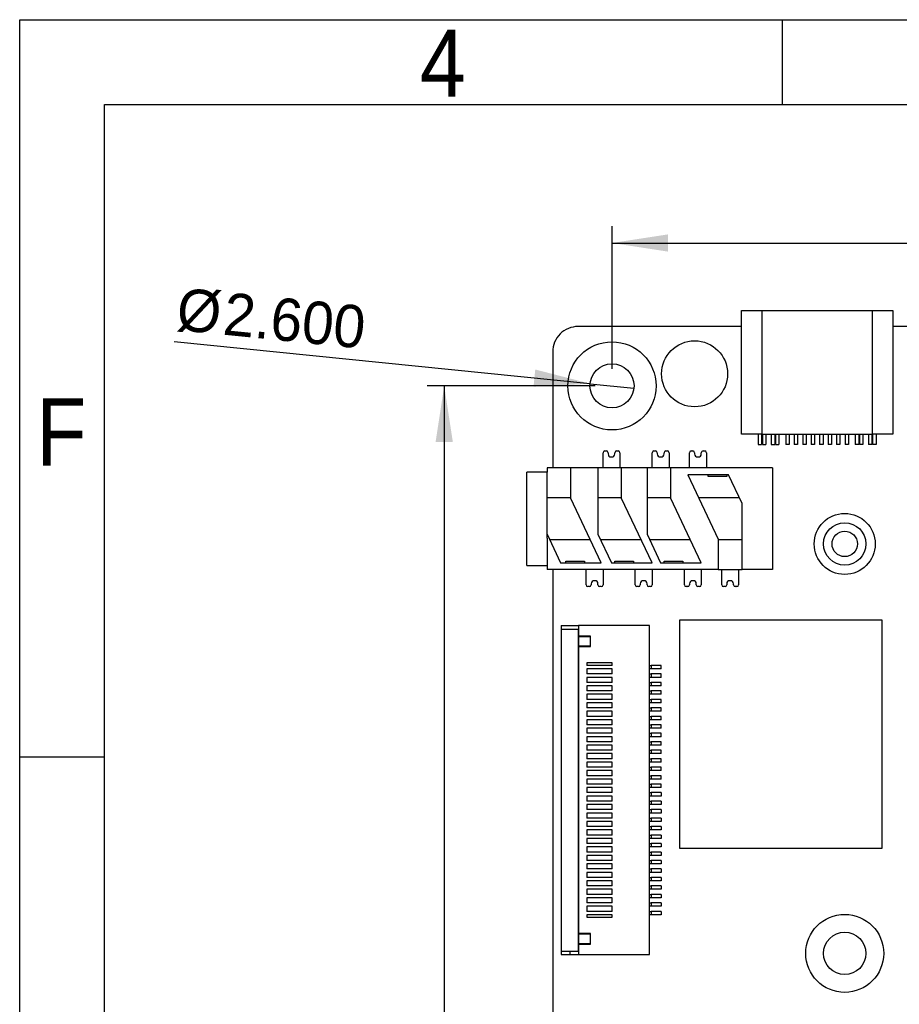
# Model space of a CAD drawing. Header units: millimetres. Extents: x 15 to 205, y 5 to 292.
# Tile 38 of 56: x 15 to 67, y 234 to 292. Entities that reach past the tile are written whole.
import ezdxf

# ---------------------------------------------------------------- set-up
doc = ezdxf.new("R2010")
doc.units = ezdxf.units.MM
for name, color, linetype in [('几何体', 7, 'Continuous'), ('尺寸', 3, 'Continuous'), ('注释', 2, 'Continuous'), ('草图直线', 1, 'Continuous')]:
    doc.layers.add(name, color=color, linetype=linetype)
doc.styles.add('SLDTEXTSTYLE1', font='Gothic.ttf', dxfattribs={"width": 0.913})
doc.styles.add('SLDTEXTSTYLE2', font='txt')
doc.dimstyles.new('SLDDIMSTYLE0', dxfattribs={"dimtxt": 2.5, "dimasz": 3.302, "dimexe": 0, "dimexo": 0.0625, "dimtad": 1, "dimdec": 3, "dimrnd": 1e-09, "dimzin": 4, "dimdsep": 46, "dimtxsty": 'SLDTEXTSTYLE2', "dimsah": 1, "dimcen": 0.09, "dimadec": 0, "dimazin": 1, "dimtfac": 1, "dimtdec": 3, "dimtofl": 0, "dimtmove": 0, "dimatfit": 3, "dimfxl": 1, "dimfrac": 2, "dimtolj": 1, "dimtzin": 12, "dimarcsym": 0})
doc.dimstyles.new('SLDDIMSTYLE1', dxfattribs={"dimtxt": 2.5, "dimasz": 3.302, "dimexe": 0, "dimexo": 0.0625, "dimtad": 1, "dimdec": 3, "dimrnd": 1e-09, "dimzin": 4, "dimdsep": 46, "dimtxsty": 'SLDTEXTSTYLE2', "dimblk1": 'NONE', "dimsah": 1, "dimcen": 0, "dimadec": 0, "dimazin": 1, "dimtfac": 1, "dimtdec": 3, "dimtmove": 0, "dimatfit": 3, "dimldrblk": 'NONE', "dimfxl": 1, "dimfrac": 2, "dimtolj": 1, "dimtzin": 12, "dimarcsym": 0})

# ---------------------------------------------------------------- blocks, each defined once
blk = doc.blocks.new('_D')
at = {"layer": '尺寸', "transparency": 16777216}
for p, q in [((49.945, 271.403), (49.945, 279.829)), ((98.945, 271.403), (98.945, 279.829)), ((49.945, 278.829), (98.945, 278.829))]:
    blk.add_line(p, q, dxfattribs=at)
for points in [[(49.945, 278.829), (53.247, 278.321), (53.247, 279.337)], [(98.945, 278.829), (95.643, 279.337), (95.643, 278.321)]]:
    blk.add_solid(points, dxfattribs=at)
at = {"layer": '尺寸', "transparency": 16777216, "insert": (68.335, 282.052), "char_height": 2.5, "attachment_point": 1, "style": 'SLDTEXTSTYLE2'}
blk.add_mtext('49.000', dxfattribs=at)
blk = doc.blocks.new('_D_1')
at = {"layer": '尺寸', "transparency": 16777216}
for p, q in [((48.945, 270.403), (39.046, 270.403)), ((40.046, 270.403), (40.046, 212.403)), ((48.945, 212.403), (39.046, 212.403))]:
    blk.add_line(p, q, dxfattribs=at)
for points in [[(40.046, 270.403), (39.538, 267.101), (40.554, 267.101)], [(40.046, 212.403), (40.554, 215.705), (39.538, 215.705)]]:
    blk.add_solid(points, dxfattribs=at)
at = {"layer": '尺寸', "transparency": 16777216, "insert": (36.823, 213.278), "char_height": 2.5, "attachment_point": 1, "rotation": 90, "style": 'SLDTEXTSTYLE2'}
blk.add_mtext('58.000', dxfattribs=at)
blk = doc.blocks.new('_D_2')
at = {"layer": '尺寸', "transparency": 16777216}
for q in [(24.107, 272.998), (51.239, 270.273)]:
    blk.add_line((48.652, 270.533), q, dxfattribs=at)
blk.add_solid([(48.652, 270.533), (45.417, 271.368), (45.315, 270.358)], dxfattribs=at)
at = {"layer": '尺寸', "transparency": 16777216, "char_height": 2.5, "attachment_point": 1, "rotation": 354.26381, "style": 'SLDTEXTSTYLE2'}
for s, insert in [('%%c', (24.428, 276.197)), ('2.600', (27.179, 275.92))]:
    blk.add_mtext(s, dxfattribs=dict(at, insert=insert))
blk = doc.blocks.new('_None')

msp = doc.modelspace()

# ---------------------------------------------------------------- linework, layer by layer
at = {"layer": '几何体'}
for p, q in [((57.576, 267.548), (57.576, 274.848)), ((57.576, 274.848), (58.776, 274.848)), ((58.776, 274.848), (58.776, 267.548)), ((58.776, 274.848), (65.316, 274.848)), ((65.316, 267.548), (65.316, 274.848)), ((65.316, 274.848), (66.516, 274.848)), ((66.516, 274.848), (66.516, 267.548)), ((57.576, 273.9031), (47.9451, 273.9031)), ((70.9151, 273.9031), (66.516, 273.9031)), ((46.4452, 272.403), (46.4452, 265.5631)), ((58.776, 267.548), (57.576, 267.548)), ((58.571, 267.548), (58.571, 266.948)), ((58.771, 267.548), (58.771, 266.948)), ((58.776, 267.548), (65.316, 267.548)), ((58.821, 267.548), (58.821, 266.948)), ((59.021, 267.548), (59.021, 266.948)), ((59.3435, 267.548), (59.3435, 266.948)), ((59.5435, 267.548), (59.5435, 266.948)), ((59.5935, 267.548), (59.5935, 266.948)), ((59.7935, 267.548), (59.7935, 266.948)), ((60.196, 267.548), (60.196, 266.948)), ((60.396, 267.548), (60.396, 266.948)), ((60.696, 267.548), (60.696, 266.948)), ((60.896, 267.548), (60.896, 266.948)), ((61.196, 267.548), (61.196, 266.948)), ((61.396, 267.548), (61.396, 266.948)), ((61.696, 267.548), (61.696, 266.948)), ((61.896, 267.548), (61.896, 266.948)), ((62.196, 267.548), (62.196, 266.948)), ((62.396, 267.548), (62.396, 266.948)), ((62.696, 267.548), (62.696, 266.948)), ((62.896, 267.548), (62.896, 266.948)), ((63.196, 267.548), (63.196, 266.948)), ((63.396, 267.548), (63.396, 266.948)), ((63.696, 267.548), (63.696, 266.948)), ((63.896, 267.548), (63.896, 266.948)), ((64.2985, 267.548), (64.2985, 266.948)), ((64.4985, 267.548), (64.4985, 266.948)), ((64.5485, 267.548), (64.5485, 266.948)), ((64.7485, 267.548), (64.7485, 266.948)), ((65.071, 267.548), (65.071, 266.948)), ((65.271, 267.548), (65.271, 266.948)), ((66.516, 267.548), (65.316, 267.548)), ((65.321, 267.548), (65.321, 266.948)), ((65.521, 267.548), (65.521, 266.948)), ((49.5151, 266.5631), (49.6151, 266.5631)), ((50.2151, 266.5631), (50.3151, 266.5631)), ((52.4151, 266.5631), (52.5151, 266.5631)), ((53.1151, 266.5631), (53.2151, 266.5631)), ((54.6151, 266.5631), (54.7151, 266.5631)), ((55.3151, 266.5631), (55.4151, 266.5631)), ((58.571, 266.948), (58.771, 266.948)), ((58.821, 266.948), (59.021, 266.948)), ((59.3435, 266.948), (59.5435, 266.948)), ((59.5935, 266.948), (59.7935, 266.948)), ((60.396, 266.948), (60.196, 266.948)), ((60.896, 266.948), (60.696, 266.948)), ((61.396, 266.948), (61.196, 266.948)), ((61.896, 266.948), (61.696, 266.948)), ((62.396, 266.948), (62.196, 266.948)), ((62.896, 266.948), (62.696, 266.948)), ((63.396, 266.948), (63.196, 266.948)), ((63.896, 266.948), (63.696, 266.948)), ((64.4985, 266.948), (64.2985, 266.948)), ((64.7485, 266.948), (64.5485, 266.948)), ((65.271, 266.948), (65.071, 266.948)), ((65.521, 266.948), (65.321, 266.948)), ((49.4151, 265.5631), (49.4151, 266.4631)), ((49.7151, 266.4631), (49.7151, 266.3931)), ((49.8951, 266.2131), (49.9351, 266.2131)), ((50.1151, 266.3931), (50.1151, 266.4631)), ((50.4151, 266.4631), (50.4151, 265.5631)), ((52.3151, 265.5631), (52.3151, 266.4631)), ((52.6151, 266.4631), (52.6151, 266.3931)), ((52.7951, 266.2131), (52.8351, 266.2131)), ((53.0151, 266.3931), (53.0151, 266.4631)), ((53.3151, 266.4631), (53.3151, 265.5631)), ((54.5151, 265.5631), (54.5151, 266.4631)), ((54.8151, 266.4631), (54.8151, 266.3931)), ((54.9951, 266.2131), (55.0351, 266.2131)), ((55.2151, 266.3931), (55.2151, 266.4631)), ((55.5151, 266.4631), (55.5151, 265.5631)), ((46.1151, 265.5631), (46.1151, 265.3131)), ((47.5151, 265.5631), (46.1151, 265.5631)), ((47.5151, 263.7631), (47.5151, 265.5631)), ((49.1151, 265.5631), (47.5151, 265.5631)), ((49.1151, 265.5631), (49.1151, 261.6519)), ((50.5151, 265.5631), (49.1151, 265.5631)), ((50.5151, 263.7631), (50.5151, 265.5631)), ((52.0151, 265.5631), (50.5151, 265.5631)), ((52.0151, 265.5631), (52.0151, 261.6519)), ((53.4151, 265.5631), (52.0151, 265.5631)), ((53.4151, 263.7631), (53.4151, 265.5631)), ((59.4151, 265.5631), (53.4151, 265.5631)), ((59.4151, 265.5631), (59.4151, 259.5631)), ((46.1151, 265.3131), (44.9151, 265.3131)), ((44.9151, 259.8131), (44.9151, 265.3131)), ((46.1151, 261.4174), (46.1151, 265.3131)), ((56.8151, 265.1631), (54.4151, 265.1631)), ((54.4151, 265.1631), (56.2151, 261.3631)), ((55.6151, 265.0631), (55.6151, 265.1631)), ((56.7151, 265.0631), (55.6151, 265.0631)), ((56.7151, 265.1631), (56.7151, 265.0631)), ((57.6151, 263.4742), (56.8151, 265.1631)), ((47.5151, 263.7935), (46.1151, 263.7935)), ((49.3151, 259.9631), (47.5151, 263.7631)), ((50.5151, 263.7935), (49.1151, 263.7935)), ((52.3151, 259.9631), (50.5151, 263.7631)), ((53.4151, 263.7935), (52.0151, 263.7935)), ((55.2151, 259.9631), (53.4151, 263.7631)), ((57.4638, 263.7935), (55.0638, 263.7935)), ((57.6151, 259.5631), (57.6151, 263.4742)), ((46.1151, 261.6519), (46.9151, 259.9631)), ((46.1151, 261.4174), (46.1151, 259.5631)), ((46.2664, 261.3326), (48.6664, 261.3326)), ((49.1151, 261.6519), (49.9151, 259.9631)), ((49.2664, 261.3326), (51.6664, 261.3326)), ((52.0151, 261.6519), (52.8151, 259.9631)), ((52.1664, 261.3326), (54.5664, 261.3326)), ((56.2151, 261.3631), (56.2151, 259.5631)), ((56.2151, 261.3326), (57.6151, 261.3326)), ((44.9151, 259.8131), (46.1151, 259.8131)), ((46.9151, 259.9631), (49.3151, 259.9631)), ((47.2151, 260.0631), (48.3151, 260.0631)), ((47.2151, 259.9631), (47.2151, 260.0631)), ((48.3151, 260.0631), (48.3151, 259.9631)), ((49.9151, 259.9631), (52.3151, 259.9631)), ((50.1151, 260.0631), (51.2151, 260.0631)), ((50.1151, 259.9631), (50.1151, 260.0631)), ((51.2151, 260.0631), (51.2151, 259.9631)), ((52.8151, 259.9631), (55.2151, 259.9631)), ((53.0151, 260.0631), (54.1151, 260.0631)), ((53.0151, 259.9631), (53.0151, 260.0631)), ((54.1151, 260.0631), (54.1151, 259.9631)), ((56.2151, 259.5631), (46.1151, 259.5631)), ((46.4452, 259.5631), (46.4452, 209.903)), ((48.4151, 258.6631), (48.4151, 259.5631)), ((49.4151, 259.5631), (49.4151, 258.6631)), ((51.3151, 258.6631), (51.3151, 259.5631)), ((52.3151, 259.5631), (52.3151, 258.6631)), ((54.2151, 258.6631), (54.2151, 259.5631)), ((55.2151, 259.5631), (55.2151, 258.6631)), ((56.2151, 259.5631), (57.6151, 259.5631)), ((56.4151, 258.6631), (56.4151, 259.5631)), ((57.4151, 259.5631), (57.4151, 258.6631)), ((59.4151, 259.5631), (57.6151, 259.5631)), ((48.6151, 258.5631), (48.5151, 258.5631)), ((48.7151, 258.7331), (48.7151, 258.6631)), ((48.9351, 258.9131), (48.8951, 258.9131)), ((49.1151, 258.6631), (49.1151, 258.7331)), ((49.3151, 258.5631), (49.2151, 258.5631)), ((51.5151, 258.5631), (51.4151, 258.5631)), ((51.6151, 258.7331), (51.6151, 258.6631)), ((51.8351, 258.9131), (51.7951, 258.9131)), ((52.0151, 258.6631), (52.0151, 258.7331)), ((52.2151, 258.5631), (52.1151, 258.5631)), ((54.4151, 258.5631), (54.3151, 258.5631)), ((54.5151, 258.7331), (54.5151, 258.6631)), ((54.7351, 258.9131), (54.6951, 258.9131)), ((54.9151, 258.6631), (54.9151, 258.7331)), ((55.1151, 258.5631), (55.0151, 258.5631)), ((56.6151, 258.5631), (56.5151, 258.5631)), ((56.7151, 258.7331), (56.7151, 258.6631)), ((56.9351, 258.9131), (56.8951, 258.9131)), ((57.1151, 258.6631), (57.1151, 258.7331)), ((57.3151, 258.5631), (57.2151, 258.5631)), ((46.9532, 256.261), (47.9756, 256.261)), ((46.9532, 256.261), (46.9532, 256.061)), ((47.9756, 256.261), (47.9756, 255.641)), ((52.1532, 256.261), (47.9756, 256.261)), ((52.1532, 236.861), (52.1532, 256.261)), ((65.878, 256.5908), (53.9222, 256.5908)), ((53.9222, 256.5908), (53.9222, 243.1354)), ((65.878, 243.1354), (65.878, 256.5908)), ((46.9532, 256.061), (47.9556, 256.061)), ((46.9532, 256.061), (46.9532, 237.061)), ((47.9556, 256.061), (47.9556, 237.061)), ((48.6695, 255.641), (47.9756, 255.641)), ((47.9756, 255.621), (47.9756, 255.0421)), ((47.9756, 255.621), (48.6495, 255.621)), ((48.6495, 255.621), (48.6495, 255.0421)), ((48.6695, 255.0221), (48.6695, 255.641)), ((48.6495, 255.0421), (47.9756, 255.0421)), ((47.9756, 255.0221), (48.6695, 255.0221)), ((47.9756, 255.0221), (47.9756, 238.0999)), ((48.4532, 254.061), (48.4532, 253.911)), ((49.9532, 254.061), (48.4532, 254.061)), ((49.9532, 253.911), (48.4532, 253.911)), ((49.9532, 253.911), (49.9532, 254.061)), ((52.1532, 253.911), (52.2532, 253.911)), ((52.2532, 253.911), (52.2532, 253.711)), ((52.8532, 253.911), (52.2532, 253.911)), ((52.8532, 253.711), (52.8532, 253.911)), ((49.9532, 253.711), (48.4532, 253.711)), ((48.4532, 253.711), (48.4532, 253.411)), ((49.9532, 253.411), (48.4532, 253.411)), ((49.9532, 253.211), (48.4532, 253.211)), ((48.4532, 253.211), (48.4532, 252.911)), ((49.9532, 253.411), (49.9532, 253.711)), ((49.9532, 252.911), (49.9532, 253.211)), ((52.2532, 253.711), (52.1532, 253.711)), ((52.1532, 253.411), (52.2532, 253.411)), ((52.2532, 253.211), (52.1532, 253.211)), ((52.8532, 253.711), (52.2532, 253.711)), ((52.2532, 253.411), (52.2532, 253.211)), ((52.8532, 253.411), (52.2532, 253.411)), ((52.8532, 253.211), (52.2532, 253.211)), ((52.8532, 253.211), (52.8532, 253.411)), ((47.9556, 252.861), (47.9756, 252.861)), ((49.9532, 252.911), (48.4532, 252.911)), ((48.4532, 252.711), (48.4532, 252.411)), ((49.9532, 252.711), (48.4532, 252.711)), ((49.9532, 252.411), (49.9532, 252.711)), ((52.1532, 252.911), (52.2532, 252.911)), ((52.2532, 252.711), (52.1532, 252.711)), ((52.2532, 252.911), (52.2532, 252.711)), ((52.8532, 252.911), (52.2532, 252.911)), ((52.8532, 252.711), (52.2532, 252.711)), ((52.8532, 252.711), (52.8532, 252.911)), ((49.9532, 252.411), (48.4532, 252.411)), ((49.9532, 252.211), (48.4532, 252.211)), ((48.4532, 252.211), (48.4532, 251.911)), ((49.9532, 251.911), (49.9532, 252.211)), ((52.1532, 252.411), (52.2532, 252.411)), ((52.2532, 252.211), (52.1532, 252.211)), ((52.2532, 252.411), (52.2532, 252.211)), ((52.8532, 252.411), (52.2532, 252.411)), ((52.8532, 252.211), (52.2532, 252.211)), ((52.8532, 252.211), (52.8532, 252.411)), ((49.9532, 251.911), (48.4532, 251.911)), ((49.9532, 251.711), (48.4532, 251.711)), ((48.4532, 251.711), (48.4532, 251.411)), ((49.9532, 251.411), (49.9532, 251.711)), ((52.1532, 251.911), (52.2532, 251.911)), ((52.2532, 251.711), (52.1532, 251.711)), ((52.2532, 251.911), (52.2532, 251.711)), ((52.8532, 251.911), (52.2532, 251.911)), ((52.8532, 251.711), (52.2532, 251.711)), ((52.8532, 251.711), (52.8532, 251.911)), ((49.9532, 251.411), (48.4532, 251.411)), ((49.9532, 251.211), (48.4532, 251.211)), ((48.4532, 251.211), (48.4532, 250.911)), ((49.9532, 250.911), (48.4532, 250.911)), ((49.9532, 250.911), (49.9532, 251.211)), ((52.1532, 251.411), (52.2532, 251.411)), ((52.2532, 251.211), (52.1532, 251.211)), ((52.1532, 250.911), (52.2532, 250.911)), ((52.2532, 251.411), (52.2532, 251.211)), ((52.8532, 251.411), (52.2532, 251.411)), ((52.8532, 251.211), (52.2532, 251.211)), ((52.2532, 250.911), (52.2532, 250.711)), ((52.8532, 250.911), (52.2532, 250.911)), ((52.8532, 251.211), (52.8532, 251.411)), ((52.8532, 250.711), (52.8532, 250.911)), ((49.9532, 250.711), (48.4532, 250.711)), ((48.4532, 250.711), (48.4532, 250.411)), ((49.9532, 250.411), (48.4532, 250.411)), ((49.9532, 250.411), (49.9532, 250.711)), ((52.2532, 250.711), (52.1532, 250.711)), ((52.1532, 250.411), (52.2532, 250.411)), ((52.8532, 250.711), (52.2532, 250.711)), ((52.2532, 250.411), (52.2532, 250.211)), ((52.8532, 250.411), (52.2532, 250.411)), ((52.8532, 250.211), (52.8532, 250.411)), ((48.4532, 250.211), (48.4532, 249.911)), ((49.9532, 250.211), (48.4532, 250.211)), ((49.9532, 249.911), (48.4532, 249.911)), ((48.4532, 249.711), (48.4532, 249.411)), ((49.9532, 249.711), (48.4532, 249.711)), ((49.9532, 249.911), (49.9532, 250.211)), ((49.9532, 249.411), (49.9532, 249.711)), ((52.2532, 250.211), (52.1532, 250.211)), ((52.1532, 249.911), (52.2532, 249.911)), ((52.2532, 249.711), (52.1532, 249.711)), ((52.8532, 250.211), (52.2532, 250.211)), ((52.2532, 249.911), (52.2532, 249.711)), ((52.8532, 249.911), (52.2532, 249.911)), ((52.8532, 249.711), (52.2532, 249.711)), ((52.8532, 249.711), (52.8532, 249.911)), ((49.9532, 249.411), (48.4532, 249.411)), ((48.4532, 249.211), (48.4532, 248.911)), ((49.9532, 249.211), (48.4532, 249.211)), ((49.9532, 248.911), (49.9532, 249.211)), ((52.1532, 249.411), (52.2532, 249.411)), ((52.2532, 249.211), (52.1532, 249.211)), ((52.2532, 249.411), (52.2532, 249.211)), ((52.8532, 249.411), (52.2532, 249.411)), ((52.8532, 249.211), (52.2532, 249.211)), ((52.8532, 249.211), (52.8532, 249.411)), ((49.9532, 248.911), (48.4532, 248.911)), ((48.4532, 248.711), (48.4532, 248.411)), ((49.9532, 248.711), (48.4532, 248.711)), ((49.9532, 248.411), (49.9532, 248.711)), ((52.1532, 248.911), (52.2532, 248.911)), ((52.2532, 248.711), (52.1532, 248.711)), ((52.2532, 248.911), (52.2532, 248.711)), ((52.8532, 248.911), (52.2532, 248.911)), ((52.8532, 248.711), (52.2532, 248.711)), ((52.8532, 248.711), (52.8532, 248.911)), ((49.9532, 248.411), (48.4532, 248.411)), ((48.4532, 248.211), (48.4532, 247.911)), ((49.9532, 248.211), (48.4532, 248.211)), ((49.9532, 247.911), (49.9532, 248.211)), ((52.1532, 248.411), (52.2532, 248.411)), ((52.2532, 248.211), (52.1532, 248.211)), ((52.2532, 248.411), (52.2532, 248.211)), ((52.8532, 248.411), (52.2532, 248.411)), ((52.8532, 248.211), (52.2532, 248.211)), ((52.8532, 248.211), (52.8532, 248.411)), ((49.9532, 247.911), (48.4532, 247.911)), ((48.4532, 247.711), (48.4532, 247.411)), ((49.9532, 247.711), (48.4532, 247.711)), ((49.9532, 247.411), (48.4532, 247.411)), ((49.9532, 247.411), (49.9532, 247.711)), ((52.1532, 247.911), (52.2532, 247.911)), ((52.2532, 247.711), (52.1532, 247.711)), ((52.1532, 247.411), (52.2532, 247.411)), ((52.2532, 247.911), (52.2532, 247.711)), ((52.8532, 247.911), (52.2532, 247.911)), ((52.8532, 247.711), (52.2532, 247.711)), ((52.2532, 247.411), (52.2532, 247.211)), ((52.8532, 247.411), (52.2532, 247.411)), ((52.8532, 247.711), (52.8532, 247.911)), ((52.8532, 247.211), (52.8532, 247.411)), ((49.9532, 247.211), (48.4532, 247.211)), ((48.4532, 247.211), (48.4532, 246.911)), ((49.9532, 246.911), (48.4532, 246.911)), ((49.9532, 246.911), (49.9532, 247.211)), ((52.2532, 247.211), (52.1532, 247.211)), ((52.1532, 246.911), (52.2532, 246.911)), ((52.8532, 247.211), (52.2532, 247.211)), ((52.2532, 246.911), (52.2532, 246.711)), ((52.8532, 246.911), (52.2532, 246.911)), ((52.8532, 246.711), (52.8532, 246.911)), ((49.9532, 246.711), (48.4532, 246.711)), ((48.4532, 246.711), (48.4532, 246.411)), ((49.9532, 246.411), (48.4532, 246.411)), ((49.9532, 246.411), (49.9532, 246.711)), ((52.2532, 246.711), (52.1532, 246.711)), ((52.1532, 246.411), (52.2532, 246.411)), ((52.8532, 246.711), (52.2532, 246.711)), ((52.2532, 246.411), (52.2532, 246.211)), ((52.8532, 246.411), (52.2532, 246.411)), ((52.8532, 246.411), (52.8532, 246.211)), ((49.9532, 246.211), (48.4532, 246.211)), ((48.4532, 246.211), (48.4532, 245.911)), ((49.9532, 245.911), (48.4532, 245.911)), ((49.9532, 245.711), (48.4532, 245.711)), ((48.4532, 245.711), (48.4532, 245.411)), ((49.9532, 245.911), (49.9532, 246.211)), ((49.9532, 245.411), (49.9532, 245.711)), ((52.2532, 246.211), (52.1532, 246.211)), ((52.1532, 245.911), (52.2532, 245.911)), ((52.2532, 245.711), (52.1532, 245.711)), ((52.8532, 246.211), (52.2532, 246.211)), ((52.2532, 245.911), (52.2532, 245.711)), ((52.8532, 245.911), (52.2532, 245.911)), ((52.8532, 245.711), (52.2532, 245.711)), ((52.8532, 245.911), (52.8532, 245.711)), ((49.9532, 245.411), (48.4532, 245.411)), ((49.9532, 245.211), (48.4532, 245.211)), ((48.4532, 245.211), (48.4532, 244.911)), ((49.9532, 244.911), (49.9532, 245.211)), ((52.1532, 245.411), (52.2532, 245.411)), ((52.2532, 245.211), (52.1532, 245.211)), ((52.2532, 245.411), (52.2532, 245.211)), ((52.8532, 245.411), (52.2532, 245.411)), ((52.8532, 245.211), (52.2532, 245.211)), ((52.8532, 245.411), (52.8532, 245.211)), ((49.9532, 244.911), (48.4532, 244.911)), ((49.9532, 244.711), (48.4532, 244.711)), ((48.4532, 244.711), (48.4532, 244.411)), ((49.9532, 244.411), (49.9532, 244.711)), ((52.1532, 244.911), (52.2532, 244.911)), ((52.2532, 244.711), (52.1532, 244.711)), ((52.2532, 244.911), (52.2532, 244.711)), ((52.8532, 244.911), (52.2532, 244.911)), ((52.8532, 244.711), (52.2532, 244.711)), ((52.8532, 244.911), (52.8532, 244.711)), ((49.9532, 244.411), (48.4532, 244.411)), ((48.4532, 244.211), (48.4532, 243.911)), ((49.9532, 244.211), (48.4532, 244.211)), ((49.9532, 243.911), (48.4532, 243.911)), ((49.9532, 243.911), (49.9532, 244.211)), ((52.1532, 244.411), (52.2532, 244.411)), ((52.2532, 244.211), (52.1532, 244.211)), ((52.1532, 243.911), (52.2532, 243.911)), ((52.2532, 244.411), (52.2532, 244.211)), ((52.8532, 244.411), (52.2532, 244.411)), ((52.8532, 244.211), (52.2532, 244.211)), ((52.2532, 243.911), (52.2532, 243.711)), ((52.8532, 243.911), (52.2532, 243.911)), ((52.8532, 244.411), (52.8532, 244.211)), ((52.8532, 243.911), (52.8532, 243.711)), ((48.4532, 243.711), (48.4532, 243.411)), ((49.9532, 243.711), (48.4532, 243.711)), ((49.9532, 243.411), (48.4532, 243.411)), ((49.9532, 243.411), (49.9532, 243.711)), ((52.2532, 243.711), (52.1532, 243.711)), ((52.1532, 243.411), (52.2532, 243.411)), ((52.8532, 243.711), (52.2532, 243.711)), ((52.2532, 243.411), (52.2532, 243.211)), ((52.8532, 243.411), (52.2532, 243.411)), ((52.8532, 243.411), (52.8532, 243.211)), ((49.9532, 243.211), (48.4532, 243.211)), ((48.4532, 243.211), (48.4532, 242.911)), ((49.9532, 242.911), (48.4532, 242.911)), ((49.9532, 242.911), (49.9532, 243.211)), ((52.2532, 243.211), (52.1532, 243.211)), ((52.1532, 242.911), (52.2532, 242.911)), ((52.8532, 243.211), (52.2532, 243.211)), ((52.2532, 242.911), (52.2532, 242.711)), ((52.8532, 242.911), (52.2532, 242.911)), ((52.8532, 242.911), (52.8532, 242.711)), ((53.9222, 243.1354), (65.878, 243.1354)), ((49.9532, 242.711), (48.4532, 242.711)), ((48.4532, 242.711), (48.4532, 242.411)), ((49.9532, 242.411), (48.4532, 242.411)), ((49.9532, 242.211), (48.4532, 242.211)), ((48.4532, 242.211), (48.4532, 241.911)), ((49.9532, 242.411), (49.9532, 242.711)), ((49.9532, 241.911), (49.9532, 242.211)), ((52.2532, 242.711), (52.1532, 242.711)), ((52.1532, 242.411), (52.2532, 242.411)), ((52.2532, 242.211), (52.1532, 242.211)), ((52.8532, 242.711), (52.2532, 242.711)), ((52.2532, 242.411), (52.2532, 242.211)), ((52.8532, 242.411), (52.2532, 242.411)), ((52.8532, 242.211), (52.2532, 242.211)), ((52.8532, 242.411), (52.8532, 242.211)), ((49.9532, 241.911), (48.4532, 241.911)), ((49.9532, 241.711), (48.4532, 241.711)), ((48.4532, 241.711), (48.4532, 241.411)), ((49.9532, 241.411), (49.9532, 241.711)), ((52.1532, 241.911), (52.2532, 241.911)), ((52.2532, 241.711), (52.1532, 241.711)), ((52.2532, 241.911), (52.2532, 241.711)), ((52.8532, 241.911), (52.2532, 241.911)), ((52.8532, 241.711), (52.2532, 241.711)), ((52.8532, 241.911), (52.8532, 241.711)), ((49.9532, 241.411), (48.4532, 241.411)), ((49.9532, 241.211), (48.4532, 241.211)), ((48.4532, 241.211), (48.4532, 240.911)), ((49.9532, 240.911), (49.9532, 241.211)), ((52.1532, 241.411), (52.2532, 241.411)), ((52.2532, 241.211), (52.1532, 241.211)), ((52.2532, 241.411), (52.2532, 241.211)), ((52.8532, 241.411), (52.2532, 241.411)), ((52.8532, 241.211), (52.2532, 241.211)), ((52.8532, 241.411), (52.8532, 241.211)), ((49.9532, 240.911), (48.4532, 240.911)), ((48.4532, 240.711), (48.4532, 240.411)), ((49.9532, 240.711), (48.4532, 240.711)), ((49.9532, 240.411), (49.9532, 240.711)), ((52.1532, 240.911), (52.2532, 240.911)), ((52.2532, 240.711), (52.1532, 240.711)), ((52.2532, 240.911), (52.2532, 240.711)), ((52.8532, 240.911), (52.2532, 240.911)), ((52.8532, 240.711), (52.2532, 240.711)), ((52.8532, 240.911), (52.8532, 240.711)), ((49.9532, 240.411), (48.4532, 240.411)), ((49.9532, 240.211), (48.4532, 240.211)), ((48.4532, 240.211), (48.4532, 239.911)), ((49.9532, 239.911), (48.4532, 239.911)), ((49.9532, 239.911), (49.9532, 240.211)), ((52.1532, 240.411), (52.2532, 240.411)), ((52.2532, 240.211), (52.1532, 240.211)), ((52.1532, 239.911), (52.2532, 239.911)), ((52.2532, 240.411), (52.2532, 240.211)), ((52.8532, 240.411), (52.2532, 240.411)), ((52.8532, 240.211), (52.2532, 240.211)), ((52.2532, 239.911), (52.2532, 239.711)), ((52.8532, 239.911), (52.2532, 239.911)), ((52.8532, 240.411), (52.8532, 240.211)), ((52.8532, 239.911), (52.8532, 239.711)), ((49.9532, 239.711), (48.4532, 239.711)), ((48.4532, 239.711), (48.4532, 239.411)), ((49.9532, 239.411), (48.4532, 239.411)), ((49.9532, 239.411), (49.9532, 239.711)), ((52.2532, 239.711), (52.1532, 239.711)), ((52.1532, 239.411), (52.2532, 239.411)), ((52.8532, 239.711), (52.2532, 239.711)), ((52.2532, 239.411), (52.2532, 239.211)), ((52.8532, 239.411), (52.2532, 239.411)), ((52.8532, 239.411), (52.8532, 239.211)), ((49.9532, 239.211), (48.4532, 239.211)), ((48.4532, 239.211), (48.4532, 239.061)), ((48.4532, 239.061), (49.9532, 239.061)), ((49.9532, 239.061), (49.9532, 239.211)), ((52.2532, 239.211), (52.1532, 239.211)), ((52.8532, 239.211), (52.2532, 239.211)), ((48.6695, 238.0999), (47.9756, 238.0999)), ((47.9756, 238.0799), (47.9756, 238.0999)), ((48.6695, 237.481), (48.6695, 238.0999)), ((47.9756, 238.0799), (48.6495, 238.0799)), ((47.9756, 238.0799), (47.9756, 237.501)), ((48.6495, 238.0799), (48.6495, 237.501)), ((46.9532, 237.061), (47.9556, 237.061)), ((46.9532, 237.061), (46.9532, 236.861)), ((47.4532, 237.061), (47.4532, 236.861)), ((47.4732, 236.861), (47.4732, 237.061)), ((48.6495, 237.501), (47.9756, 237.501)), ((47.9756, 237.481), (47.9756, 237.501)), ((47.9756, 237.481), (48.6695, 237.481)), ((47.9756, 237.481), (47.9756, 236.861)), ((46.9532, 236.861), (47.4532, 236.861)), ((47.4732, 236.861), (47.9756, 236.861)), ((47.9756, 236.861), (52.1532, 236.861))]:
    msp.add_line(p, q, dxfattribs=at)
for centre, radius in [((49.9451, 270.403), 2.6), ((54.8201, 271.1141), 1.9473), ((49.9451, 270.403), 1.3), ((63.6748, 261.0817), 1.8), ((63.6748, 261.0817), 1.25), ((63.6748, 261.0817), 0.75), ((63.6748, 236.9317), 2.3), ((63.6748, 236.9317), 1.25)]:
    msp.add_circle(centre, radius, dxfattribs=at)
for centre, radius, start, end in [((47.9452, 272.4031), 1.5, 90.004808, 180.004894), ((49.5151, 266.4631), 0.1, 90, 180), ((49.6151, 266.4631), 0.1, 0, 90), ((50.2151, 266.4631), 0.1, 90, 180), ((50.3151, 266.4631), 0.1, 0, 90), ((52.4151, 266.4631), 0.1, 90, 180), ((52.5151, 266.4631), 0.1, 0, 90), ((53.1151, 266.4631), 0.1, 90, 180), ((53.2151, 266.4631), 0.1, 0, 90), ((54.6151, 266.4631), 0.1, 90, 180), ((54.7151, 266.4631), 0.1, 0, 90), ((55.3151, 266.4631), 0.1, 90, 180), ((55.4151, 266.4631), 0.1, 0, 90), ((49.8951, 266.3931), 0.18, 180, 270), ((49.9351, 266.3931), 0.18, 270, 0), ((52.7951, 266.3931), 0.18, 180, 270), ((52.8351, 266.3931), 0.18, 270, 0), ((54.9951, 266.3931), 0.18, 180, 270), ((55.0351, 266.3931), 0.18, 270, 0), ((48.5151, 258.6631), 0.1, 180, 270), ((48.6151, 258.6631), 0.1, 270, 0), ((48.8951, 258.7331), 0.18, 90, 180), ((48.9351, 258.7331), 0.18, 0, 90), ((49.2151, 258.6631), 0.1, 180, 270), ((49.3151, 258.6631), 0.1, 270, 0), ((51.4151, 258.6631), 0.1, 180, 270), ((51.5151, 258.6631), 0.1, 270, 0), ((51.7951, 258.7331), 0.18, 90, 180), ((51.8351, 258.7331), 0.18, 0, 90), ((52.1151, 258.6631), 0.1, 180, 270), ((52.2151, 258.6631), 0.1, 270, 0), ((54.3151, 258.6631), 0.1, 180, 270), ((54.4151, 258.6631), 0.1, 270, 0), ((54.6951, 258.7331), 0.18, 90, 180), ((54.7351, 258.7331), 0.18, 0, 90), ((55.0151, 258.6631), 0.1, 180, 270), ((55.1151, 258.6631), 0.1, 270, 0), ((56.5151, 258.6631), 0.1, 180, 270), ((56.6151, 258.6631), 0.1, 270, 0), ((56.8951, 258.7331), 0.18, 90, 180), ((56.9351, 258.7331), 0.18, 0, 90), ((57.2151, 258.6631), 0.1, 180, 270), ((57.3151, 258.6631), 0.1, 270, 0)]:
    msp.add_arc(centre, radius, start, end, dxfattribs=at)
at = {"layer": '草图直线'}
for p, q in [((15, 5), (15, 292)), ((15, 292), (205, 292)), ((60, 287), (60, 292)), ((20, 10), (20, 287)), ((20, 287), (200, 287)), ((20, 248.5), (15, 248.5))]:
    msp.add_line(p, q, dxfattribs=at)

# ---------------------------------------------------------------- texts
at = {"layer": '注释', "char_height": 3.9687, "attachment_point": 2, "style": 'SLDTEXTSTYLE1'}
for s, insert in [('4', (39.96, 291.4203)), ('F', (17.4577, 269.6703))]:
    msp.add_mtext(s, dxfattribs=dict(at, insert=insert))

# ---------------------------------------------------------------- dimensions: what is measured, and where the dimension line sits
at = {"layer": '尺寸'}
for base, p2, angle, picture, middle in [((98.945, 278.8292), (98.945, 270.403), 0, '_D', (72.7, 278.8292)), ((40.0459, 212.4031), (49.9451, 212.4031), 90, '_D_1', (40.0459, 217.6425))]:
    dim = msp.add_linear_dim(base=base, p1=(49.9451, 270.403), p2=p2, angle=angle, dimstyle='SLDDIMSTYLE0', dxfattribs=at)
    dim.commit()
    dim.dimension.update_dxf_attribs({"geometry": picture, "text_midpoint": middle, "dimtype": 160})
dim = msp.add_diameter_dim_2p(p1=(51.2386, 270.2731), p2=(48.6516, 270.533), dimstyle='SLDDIMSTYLE1', dxfattribs=at)
dim.commit()
dim.dimension.update_dxf_attribs({"geometry": '_D_2', "text_midpoint": (29.0112, 272.5059), "dimtype": 163})

doc.saveas('drawing.dxf')
